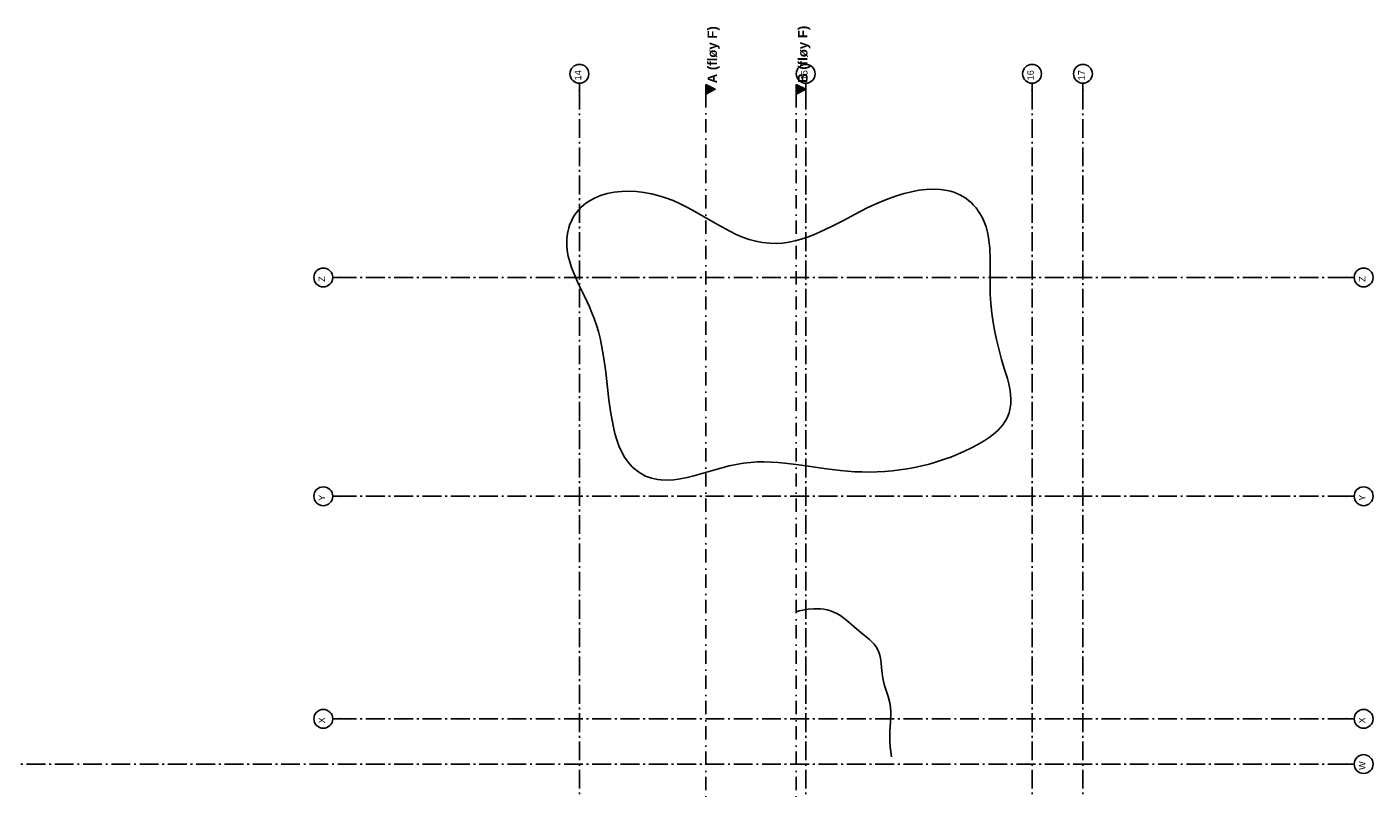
# Model space of a CAD drawing. Header units: millimetres. Extents: x -117798 to 93698, y -84437 to 74219.
# Tile 34 of 34: x 58008 to 93698, y 54041 to 74219. Entities that reach past the tile are written whole.
import ezdxf
from ezdxf.enums import TextEntityAlignment as Align

# ---------------------------------------------------------------- set-up
doc = ezdxf.new("R2010")
doc.units = ezdxf.units.MM
doc.header["$LTSCALE"] = 0.5
doc.header["$MEASUREMENT"] = 0
for name, pattern in [('Akselinje', [1500, 1000, -200, 100, -200]), ('PLINE', [0]), ('Prikk & stiplet', [1340.555525, 705.555534, -352.777767, 0, -282.222223])]:
    doc.linetypes.add(name, pattern=pattern)
for name, color, linetype in [('00-HEL2', 7, 'Continuous'), ('82-- Modullinjer', 7, 'Continuous'), ('852- Snittmarkør', 7, 'Continuous')]:
    doc.layers.add(name, color=color, linetype=linetype)
doc.styles.add('GENERATED_STYLE_1', font='arial.ttf')

# ---------------------------------------------------------------- blocks, each defined once
blk = doc.blocks.new('Standard grid marker[2]', base_point=(93198, 54677))
at = {"layer": '82-- Modullinjer', "linetype": 'Akselinje'}
for q in [(20939, 54677), (93198, 54677)]:
    blk.add_line((92998, 54677), q, dxfattribs=at)
at = {"layer": '82-- Modullinjer', "linetype": 'PLINE'}
blk.add_circle((93448, 54677), 250, dxfattribs=at)
at = {"layer": '82-- Modullinjer', "linetype": 'Akselinje'}
blk.add_point((92998, 54677), dxfattribs=at)
blk.add_point((92998, 54677), dxfattribs=at)
at = {"layer": '82-- Modullinjer', "style": 'GENERATED_STYLE_1'}
for tag, p in [('AC_MarkerText_1_1', (20362, 54637)), ('AC_MarkerText_1_0', (93320, 54637))]:
    blk.add_attdef(tag, text='', height=175, rotation=90, dxfattribs=at).set_placement(p, align=Align.TOP_CENTER)
blk = doc.blocks.new('Standard grid marker[17]', base_point=(72656, 72727))
at = {"layer": '82-- Modullinjer', "linetype": 'Akselinje'}
for q in [(72656, 72727), (72656, 22927)]:
    blk.add_line((72656, 72527), q, dxfattribs=at)
at = {"layer": '82-- Modullinjer', "linetype": 'PLINE'}
blk.add_circle((72656, 72977), 250, dxfattribs=at)
at = {"layer": '82-- Modullinjer', "linetype": 'Akselinje'}
blk.add_point((72656, 72527), dxfattribs=at)
blk.add_point((72656, 72527), dxfattribs=at)
at = {"layer": '82-- Modullinjer', "style": 'GENERATED_STYLE_1'}
for tag, p in [('AC_MarkerText_1_0', (72528, 72937)), ('AC_MarkerText_1_1', (72528, 22437))]:
    blk.add_attdef(tag, text='', height=175, rotation=90, dxfattribs=at).set_placement(p, align=Align.TOP_CENTER)
blk = doc.blocks.new('Standard grid marker[18]', base_point=(86006, 72727))
at = {"layer": '82-- Modullinjer', "linetype": 'Akselinje'}
for q in [(86006, 72727), (86006, 22927)]:
    blk.add_line((86006, 72527), q, dxfattribs=at)
at = {"layer": '82-- Modullinjer', "linetype": 'PLINE'}
blk.add_circle((86006, 72977), 250, dxfattribs=at)
at = {"layer": '82-- Modullinjer', "linetype": 'Akselinje'}
blk.add_point((86006, 72527), dxfattribs=at)
blk.add_point((86006, 72527), dxfattribs=at)
at = {"layer": '82-- Modullinjer', "style": 'GENERATED_STYLE_1'}
for tag, p in [('AC_MarkerText_1_0', (85878, 72937)), ('AC_MarkerText_1_1', (85878, 22437))]:
    blk.add_attdef(tag, text='', height=175, rotation=90, dxfattribs=at).set_placement(p, align=Align.TOP_CENTER)
blk = doc.blocks.new('Standard grid marker[26]', base_point=(93198, 61777))
at = {"layer": '82-- Modullinjer', "linetype": 'Akselinje'}
for p, q in [((66317, 61777), (66117, 61777)), ((92998, 61777), (66317, 61777)), ((92998, 61777), (93198, 61777))]:
    blk.add_line(p, q, dxfattribs=at)
at = {"layer": '82-- Modullinjer', "linetype": 'PLINE'}
for centre in [(65867, 61777), (93448, 61777)]:
    blk.add_circle(centre, 250, dxfattribs=at)
at = {"layer": '82-- Modullinjer', "linetype": 'Akselinje'}
for p in [(66317, 61777), (66317, 61777), (92998, 61777), (92998, 61777)]:
    blk.add_point(p, dxfattribs=at)
at = {"layer": '82-- Modullinjer', "style": 'GENERATED_STYLE_1'}
for tag, p in [('AC_MarkerText_1_1', (65740, 61737)), ('AC_MarkerText_1_0', (93320, 61737))]:
    blk.add_attdef(tag, text='', height=175, rotation=90, dxfattribs=at).set_placement(p, align=Align.TOP_CENTER)
blk = doc.blocks.new('Standard grid marker[54]', base_point=(93198, 67577))
at = {"layer": '82-- Modullinjer', "linetype": 'Akselinje'}
for p, q in [((66317, 67577), (66117, 67577)), ((92998, 67577), (66317, 67577)), ((92998, 67577), (93198, 67577))]:
    blk.add_line(p, q, dxfattribs=at)
at = {"layer": '82-- Modullinjer', "linetype": 'PLINE'}
for centre in [(65867, 67577), (93448, 67577)]:
    blk.add_circle(centre, 250, dxfattribs=at)
at = {"layer": '82-- Modullinjer', "linetype": 'Akselinje'}
for p in [(66317, 67577), (66317, 67577), (92998, 67577), (92998, 67577)]:
    blk.add_point(p, dxfattribs=at)
at = {"layer": '82-- Modullinjer', "style": 'GENERATED_STYLE_1'}
for tag, p in [('AC_MarkerText_1_1', (65740, 67537)), ('AC_MarkerText_1_0', (93320, 67537))]:
    blk.add_attdef(tag, text='', height=175, rotation=90, dxfattribs=at).set_placement(p, align=Align.TOP_CENTER)
blk = doc.blocks.new('Standard grid marker[55]', base_point=(78656, 72727))
at = {"layer": '82-- Modullinjer', "linetype": 'Akselinje'}
for q in [(78656, 72727), (78656, 22927)]:
    blk.add_line((78656, 72527), q, dxfattribs=at)
at = {"layer": '82-- Modullinjer', "linetype": 'PLINE'}
blk.add_circle((78656, 72977), 250, dxfattribs=at)
at = {"layer": '82-- Modullinjer', "linetype": 'Akselinje'}
blk.add_point((78656, 72527), dxfattribs=at)
blk.add_point((78656, 72527), dxfattribs=at)
at = {"layer": '82-- Modullinjer', "style": 'GENERATED_STYLE_1'}
for tag, p in [('AC_MarkerText_1_0', (78528, 72937)), ('AC_MarkerText_1_1', (78528, 22437))]:
    blk.add_attdef(tag, text='', height=175, rotation=90, dxfattribs=at).set_placement(p, align=Align.TOP_CENTER)
blk = doc.blocks.new('Standard grid marker[56]', base_point=(84656, 72727))
at = {"layer": '82-- Modullinjer', "linetype": 'Akselinje'}
for q in [(84656, 72727), (84656, 22927)]:
    blk.add_line((84656, 72527), q, dxfattribs=at)
at = {"layer": '82-- Modullinjer', "linetype": 'PLINE'}
blk.add_circle((84656, 72977), 250, dxfattribs=at)
at = {"layer": '82-- Modullinjer', "linetype": 'Akselinje'}
blk.add_point((84656, 72527), dxfattribs=at)
blk.add_point((84656, 72527), dxfattribs=at)
at = {"layer": '82-- Modullinjer', "style": 'GENERATED_STYLE_1'}
for tag, p in [('AC_MarkerText_1_0', (84528, 72937)), ('AC_MarkerText_1_1', (84528, 22437))]:
    blk.add_attdef(tag, text='', height=175, rotation=90, dxfattribs=at).set_placement(p, align=Align.TOP_CENTER)
blk = doc.blocks.new('Standard grid marker[57]', base_point=(93198, 55877))
at = {"layer": '82-- Modullinjer', "linetype": 'Akselinje'}
for p, q in [((66317, 55877), (66117, 55877)), ((92998, 55877), (66317, 55877)), ((92998, 55877), (93198, 55877))]:
    blk.add_line(p, q, dxfattribs=at)
at = {"layer": '82-- Modullinjer', "linetype": 'PLINE'}
for centre in [(65867, 55877), (93448, 55877)]:
    blk.add_circle(centre, 250, dxfattribs=at)
at = {"layer": '82-- Modullinjer', "linetype": 'Akselinje'}
for p in [(66317, 55877), (66317, 55877), (92998, 55877), (92998, 55877)]:
    blk.add_point(p, dxfattribs=at)
at = {"layer": '82-- Modullinjer', "style": 'GENERATED_STYLE_1'}
for tag, p in [('AC_MarkerText_1_1', (65740, 55837)), ('AC_MarkerText_1_0', (93320, 55837))]:
    blk.add_attdef(tag, text='', height=175, rotation=90, dxfattribs=at).set_placement(p, align=Align.TOP_CENTER)

msp = doc.modelspace()

# ---------------------------------------------------------------- hatches: boundary and pattern name
at = {"layer": '852- Snittmarkør', "linetype": 'Continuous'}
for points in [[(76005.8, 72689.6), (76005.8, 72439.6), (76255.8, 72564.6)], [(78405.8, 72689.6), (78405.8, 72439.6), (78655.8, 72564.6)]]:
    msp.add_hatch(color=256, dxfattribs=at).paths.add_polyline_path(points)

# ---------------------------------------------------------------- linework, layer by layer
at = {"layer": '00-HEL2', "linetype": 'PLINE', "flags": 128}
msp.add_lwpolyline([(84071.2, 64077.8), (84046.7, 63987.9), (84014.5, 63902.2), (83975.4, 63820.7), (83929.6, 63743.1), (83877.8, 63669.3), (83820.4, 63599.1), (83757.9, 63532.3), (83690.9, 63468.7), (83545.1, 63350.6), (83387, 63243.5), (83220.5, 63145.8), (83049.7, 63056.3), (82868.8, 62969.6), (82685.3, 62889.3), (82499.5, 62815.3), (82311.4, 62747.6), (82121.3, 62686.3), (81929.4, 62631.3), (81735.8, 62582.6), (81540.7, 62540.3), (81344.3, 62504.3), (81146.8, 62474.5), (80948.3, 62451.1), (80749, 62434), (80549.1, 62423.2), (80348.9, 62418.7), (80148.3, 62420.4), (79947.7, 62428.4), (79577.4, 62459.5), (79208.1, 62506.1), (78472.1, 62613.2), (78105, 62657.2), (77921.5, 62673.3), (77738.2, 62684.1), (77554.9, 62688.5), (77371.6, 62685.5), (77188.3, 62674.1), (77005.1, 62653.3), (76815.5, 62621.1), (76626, 62579.4), (76248.5, 62478.1), (75875.5, 62370), (75691.6, 62319.9), (75510.1, 62275.7), (75331.2, 62240.1), (75155.4, 62215.7), (74982.9, 62205), (74814.3, 62210.6), (74731.6, 62220.3), (74649.9, 62235), (74569.4, 62255.1), (74490.1, 62280.9), (74412, 62312.6), (74335.2, 62350.7), (74259.7, 62395.5), (74185.6, 62447.2), (74119.8, 62500.3), (74058.3, 62557.2), (74001, 62617.5), (73947.8, 62681), (73852.7, 62816.7), (73771.4, 62962.4), (73702.6, 63116.3), (73644.8, 63276.7), (73596.5, 63441.6), (73556.3, 63609.2), (73520, 63789.5), (73488.8, 63970.6), (73437.6, 64334.6), (73354.1, 65064.6), (73306.6, 65427.3), (73245.2, 65786.4), (73206.9, 65964), (73162.3, 66140.2), (73110.4, 66314.7), (73050.2, 66487.3), (72988.7, 66641.5), (72921.8, 66794.4), (72778.9, 67096.6), (72635.1, 67395.4), (72503.9, 67692.5), (72447.2, 67840.9), (72398.7, 67989.5), (72360.2, 68138.3), (72333.3, 68287.8), (72319.7, 68437.9), (72321, 68589), (72339.1, 68741.2), (72375.5, 68894.8), (72406.3, 68986), (72442.5, 69072.2), (72483.9, 69153.7), (72530.2, 69230.4), (72581.3, 69302.3), (72637, 69369.7), (72696.9, 69432.4), (72761, 69490.6), (72828.9, 69544.3), (72900.6, 69593.6), (72975.6, 69638.6), (73053.9, 69679.2), (73219.3, 69747.9), (73394.9, 69800.1), (73579.2, 69836.3), (73770.2, 69857), (73966.3, 69862.7), (74165.8, 69853.8), (74366.8, 69830.8), (74567.7, 69794.2), (74766.7, 69744.4), (74962, 69682), (75139.7, 69613.1), (75313.5, 69535.3), (75484.3, 69450.3), (75652.6, 69359.8), (76312.7, 68978.4), (76643.7, 68800.2), (76811.5, 68720.3), (76981.7, 68648.8), (77154.9, 68587.6), (77331.7, 68538.3), (77512.7, 68502.7), (77698.6, 68482.5), (77871.4, 68478.7), (78041.7, 68488.9), (78209.7, 68511.7), (78375.5, 68546), (78539.4, 68590.5), (78701.6, 68644.2), (78862.5, 68705.8), (79022.1, 68774.1), (79338.8, 68926.1), (79653.6, 69090.7), (79968.4, 69258.3), (80285.1, 69419.6), (80475, 69508.9), (80668.9, 69593.1), (80865.7, 69670.8), (81064.2, 69740.6), (81263.3, 69800.9), (81461.9, 69850.3), (81658.9, 69887.4), (81853.1, 69910.5), (82043.4, 69918.3), (82228.7, 69909.3), (82407.8, 69882), (82494.7, 69861.1), (82579.7, 69835), (82662.5, 69803.6), (82743.1, 69766.7), (82821.3, 69724.1), (82897, 69675.7), (82970, 69621.2), (83040.2, 69560.5), (83107.4, 69493.3), (83171.6, 69419.6), (83257.8, 69301.3), (83330, 69177.7), (83389.2, 69049.3), (83436.7, 68916.4), (83473.9, 68779.6), (83501.8, 68639.2), (83521.7, 68495.6), (83534.9, 68349.4), (83546.1, 68050.4), (83545.1, 67745.8), (83541.9, 67438.8), (83546.4, 67132.9), (83561.8, 66882.4), (83588, 66633.1), (83624.2, 66385.1), (83669.4, 66138.4), (83722.7, 65893), (83783.1, 65649), (83849.6, 65406.3), (83921.3, 65164.9), (84002.6, 64894.8), (84038.5, 64759), (84068, 64622.9), (84088.5, 64486.5), (84097.5, 64350.1), (84092.6, 64213.9)], close=True, dxfattribs=at)
msp.add_lwpolyline([(78386.8, 58706.4), (78478.7, 58735), (78582.9, 58760), (78716.5, 58782.7), (78872.5, 58795.8), (78956.7, 58796.5), (79043.8, 58792.2), (79133, 58781.9), (79223.4, 58764.8), (79314.1, 58739.9), (79404.2, 58706.4), (79496.4, 58661.4), (79583.7, 58608.4), (79667, 58548.9), (79747.4, 58484.6), (80060.2, 58211.2), (80343, 57980.8), (80408.2, 57919.1), (80468.1, 57853.3), (80521.3, 57782.4), (80566.3, 57705.1), (80602.6, 57617.6), (80628, 57527.1), (80645, 57434), (80656.4, 57339.2), (80672.5, 57146.9), (80697.5, 56955.4), (80739.2, 56790), (80792.1, 56627.5), (80844.6, 56465), (80884.9, 56299.4), (80901.7, 56174.2), (80908.6, 56048.4), (80902.8, 55795.6), (80888.1, 55541.6), (80883.7, 55414.4), (80884.9, 55287.3), (80895.6, 55134.4), (80911.5, 55001.7), (80932.3, 54872.6)], dxfattribs=at)
at = {"layer": '852- Snittmarkør', "linetype": 'Prikk & stiplet'}
for p, q in [((76005.8, 72439.6), (76005.8, 42074.9)), ((78405.8, 72439.6), (78405.8, 42074.9))]:
    msp.add_line(p, q, dxfattribs=at)
at = {"layer": '852- Snittmarkør', "linetype": 'PLINE', "flags": 128}
for points in [[(76005.8, 72689.6), (76005.8, 72439.6), (76255.8, 72564.6)], [(78405.8, 72689.6), (78405.8, 72439.6), (78655.8, 72564.6)]]:
    msp.add_lwpolyline(points, close=True, dxfattribs=at)

# ---------------------------------------------------------------- block references
at = {"layer": '82-- Modullinjer', "linetype": 'PLINE'}
ref = msp.add_blockref('Standard grid marker[17]', (72655.8, 72726.6), dxfattribs=at)
ref.add_attrib('AC_MarkerText_1', '14', dxfattribs={"color": 7, "height": 175, "rotation": 90, "style": 'GENERATED_STYLE_1'}).set_placement((72528.3, 72936.6), align=Align.TOP_CENTER)
ref = msp.add_blockref('Standard grid marker[55]', (78655.8, 72726.6), dxfattribs=at)
ref.add_attrib('AC_MarkerText_1', '15', dxfattribs={"color": 7, "height": 175, "rotation": 90, "style": 'GENERATED_STYLE_1'}).set_placement((78528.3, 72936.6), align=Align.TOP_CENTER)
ref = msp.add_blockref('Standard grid marker[56]', (84655.8, 72726.6), dxfattribs=at)
ref.add_attrib('AC_MarkerText_1', '16', dxfattribs={"color": 7, "height": 175, "rotation": 90, "style": 'GENERATED_STYLE_1'}).set_placement((84528.3, 72936.6), align=Align.TOP_CENTER)
ref = msp.add_blockref('Standard grid marker[18]', (86005.8, 72726.6), dxfattribs=at)
ref.add_attrib('AC_MarkerText_1', '17', dxfattribs={"color": 7, "height": 175, "rotation": 90, "style": 'GENERATED_STYLE_1'}).set_placement((85878.3, 72936.6), align=Align.TOP_CENTER)
ref = msp.add_blockref('Standard grid marker[54]', (93197.6, 67576.6), dxfattribs=at)
ref.add_attrib('AC_MarkerText_1', 'Z', dxfattribs={"color": 7, "height": 175, "rotation": 90, "style": 'GENERATED_STYLE_1'}).set_placement((93320.1, 67536.6), align=Align.TOP_CENTER)
ref.add_attrib('AC_MarkerText_1_1', 'Z', dxfattribs={"color": 7, "height": 175, "rotation": 90, "style": 'GENERATED_STYLE_1'}).set_placement((65739.9, 67536.6), align=Align.TOP_CENTER)
ref = msp.add_blockref('Standard grid marker[26]', (93197.6, 61776.6), dxfattribs=at)
ref.add_attrib('AC_MarkerText_1', 'Y', dxfattribs={"color": 7, "height": 175, "rotation": 90, "style": 'GENERATED_STYLE_1'}).set_placement((93320.1, 61736.6), align=Align.TOP_CENTER)
ref.add_attrib('AC_MarkerText_1_1', 'Y', dxfattribs={"color": 7, "height": 175, "rotation": 90, "style": 'GENERATED_STYLE_1'}).set_placement((65739.9, 61736.6), align=Align.TOP_CENTER)
ref = msp.add_blockref('Standard grid marker[57]', (93197.6, 55876.6), dxfattribs=at)
ref.add_attrib('AC_MarkerText_1', 'X', dxfattribs={"color": 7, "height": 175, "rotation": 90, "style": 'GENERATED_STYLE_1'}).set_placement((93320.1, 55836.6), align=Align.TOP_CENTER)
ref.add_attrib('AC_MarkerText_1_1', 'X', dxfattribs={"color": 7, "height": 175, "rotation": 90, "style": 'GENERATED_STYLE_1'}).set_placement((65739.9, 55836.6), align=Align.TOP_CENTER)
ref = msp.add_blockref('Standard grid marker[2]', (93197.6, 54676.6), dxfattribs=at)
ref.add_attrib('AC_MarkerText_1', 'W', dxfattribs={"color": 7, "height": 175, "rotation": 90, "style": 'GENERATED_STYLE_1'}).set_placement((93320.1, 54636.6), align=Align.TOP_CENTER)

# ---------------------------------------------------------------- texts
at = {"layer": '852- Snittmarkør', "char_height": 250, "attachment_point": 9, "rotation": 90, "style": 'GENERATED_STYLE_1'}
for s, insert in [('\\A1;{\\pqr;\\pt0;\\fArial|b1|i0|c0|p0;\\W1.000000;A (fløy F)}', (76378, 74237.3)), ('\\A1;{\\pqr;\\pt0;\\fArial|b1|i0|c0|p0;\\W1.000000;B (fløy F)}', (78778, 74250))]:
    msp.add_mtext(s, dxfattribs=dict(at, insert=insert))

doc.saveas('drawing.dxf')
